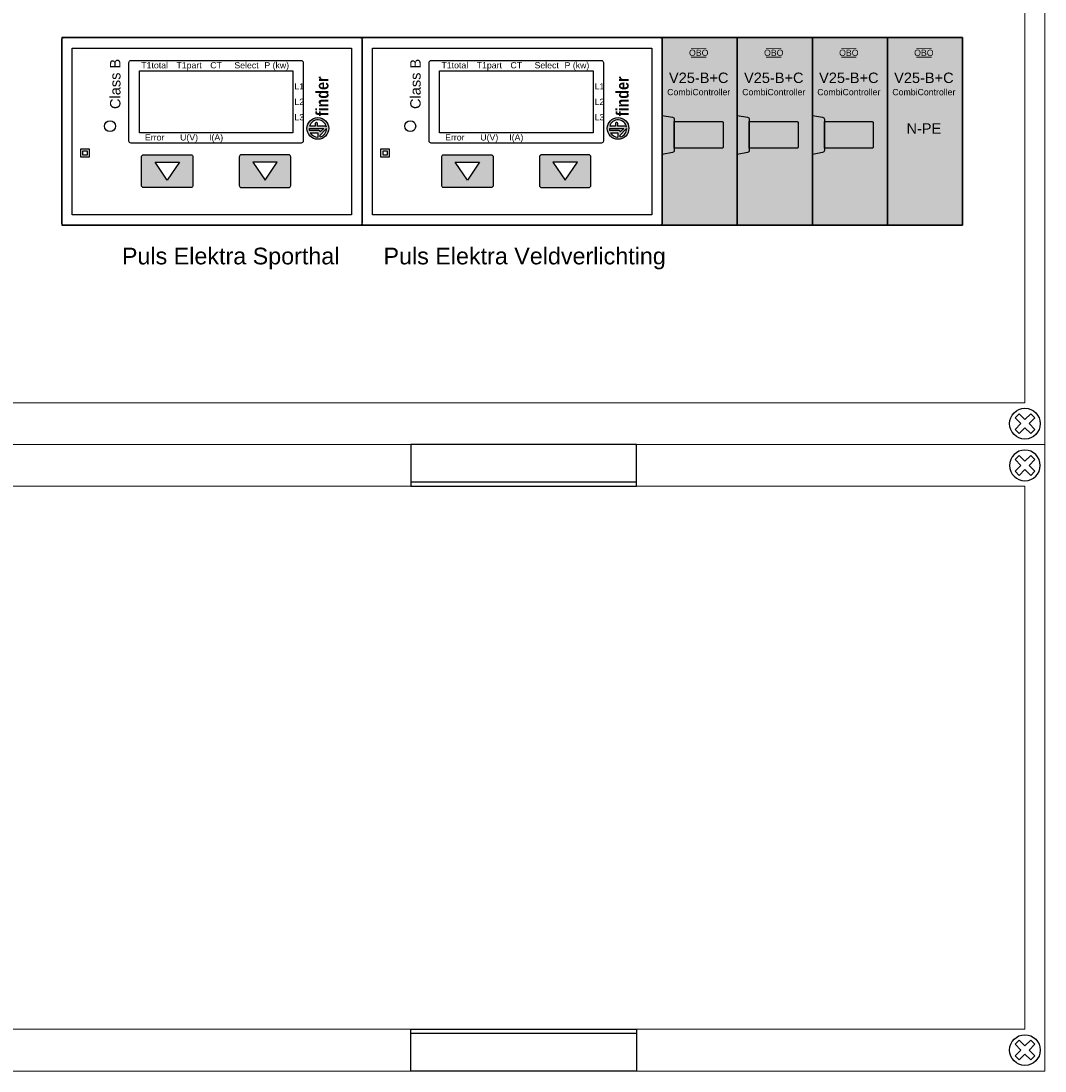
# Model space of a CAD drawing. Header units: millimetres. Extents: x -28926 to 10786, y -11879 to 29672.
# Tile 8 of 24: x -23881 to -21425, y 21875 to 24393. Entities that reach past the tile are written whole.
import ezdxf
from ezdxf.enums import TextEntityAlignment as Align

# ---------------------------------------------------------------- set-up
doc = ezdxf.new("R2010")
doc.units = ezdxf.units.MM
doc.header["$LTSCALE"] = 100
for name, color, linetype in [('BL$4----', 7, 'Continuous'), ('EL$6----', 7, 'Continuous'), ('EL6112--', 7, 'Continuous'), ('PDF_Geometry', 7, 'Continuous')]:
    doc.layers.add(name, color=color, linetype=linetype)
doc.styles.add('Arial', font='arial.ttf')
doc.styles.get("Standard").update_dxf_attribs({"font": 'arial.ttf'})

# ---------------------------------------------------------------- blocks, each defined once
blk = doc.blocks.new('schroef')
at = {"layer": 'EL6112--', "color": 0}
for p, q in [((-23.8, 13.9), (-13.9, 23.8)), ((-9.9, 0), (-23.8, 13.9)), ((0, 9.9), (-13.9, 23.8)), ((23.8, -13.9), (9.9, 0)), ((13.9, -23.8), (0, -9.9)), ((13.9, -23.8), (23.8, -13.9))]:
    blk.add_line(p, q, dxfattribs=at)
for points in [[(0, -9.9), (-13.9, -23.8), (-23.8, -13.9), (-9.9, 0)], [(0, 9.9), (13.9, 23.8), (23.8, 13.9), (9.9, 0)]]:
    blk.add_lwpolyline(points, dxfattribs=at)
blk.add_circle((0, 0), 36.8, dxfattribs=at)
blk = doc.blocks.new('*U14')
for points in [[(3479.9, -100.1), (4021.2, -100.1), (4021.2, 0), (3479.9, 0)], [(3479.9, -1402.2), (4021.2, -1402.2), (4021.2, -1502.3), (3479.9, -1502.3)]]:
    blk.add_lwpolyline(points, close=True)
for points in [[(4021.2, -90.1), (3479.9, -90.1)], [(4021.2, -1412.2), (3479.9, -1412.2)]]:
    blk.add_lwpolyline(points)
at = {"layer": 'PDF_Geometry', "lineweight": 5}
for points in [[(5000.7, 0), (0, 0), (0, -1502.3), (5000.7, -1502.3)], [(4952.6, -100.1), (51.9, -100.1), (51.9, -1402.2), (4952.6, -1402.2)]]:
    blk.add_lwpolyline(points, close=True, dxfattribs=at)
at = {"xscale": -1, "rotation": 180}
blk.add_blockref('schroef', (4952.6, -50.1), dxfattribs=at)
blk.add_blockref('schroef', (4952.6, -1452.1))
blk = doc.blocks.new('*U63')
blk.add_lwpolyline([(2642.7, -3980.9), (4802.7, -3980.9), (4802.7, -3530.9), (2642.7, -3530.9)], close=True)
at = {"layer": 'PDF_Geometry', "lineweight": 5}
blk.add_lwpolyline([(0, -4506.8), (0, 0), (5000.7, 0), (5000.7, -4506.8), (0, -4506.8)], dxfattribs=at)
blk.add_lwpolyline([(4952.6, -4406.7), (51.9, -4406.7), (51.9, -100.1), (4952.6, -100.1)], close=True, dxfattribs=at)
blk.add_blockref('schroef', (4952.6, -4456.7))
blk = doc.blocks.new('OBO C25-B+C')
at = {"layer": 'BL$4----'}
blk.add_hatch(color=162, dxfattribs=at).paths.add_polyline_path([(180, 0), (0, 0), (0, -450), (180, -450)])
blk.add_lwpolyline([(0, 0), (180, 0), (180, -450), (0, -450)], close=True, dxfattribs=at)
at = {"layer": 'BL$4----', "const_width": 2, "flags": 128}
for points in [[(69.2, -25.8), (105.8, -25.8)], [(69.2, -47), (105.8, -47)]]:
    blk.add_lwpolyline(points, dxfattribs=at)
at = {"style": 'Arial'}
for s, height, p in [('OBO', 15, (87.5, -36.4)), ('N-PE', 25, (87.5, -217.9))]:
    blk.add_text(s, height=height, dxfattribs=at).set_placement(p, align=Align.MIDDLE_CENTER)
for s, height, p in [('V25-B+C', 25, (87.5, -108.9)), ('CombiController', 15, (87.5, -138.2))]:
    blk.add_text(s, height=height, dxfattribs=at).set_placement(p, align=Align.CENTER)
blk = doc.blocks.new('OBO OSB')
h = blk.add_hatch(color=72)
h.dxf.hatch_style = 1
edge = h.paths.add_edge_path()
edge.add_line((28.8, -201.4), (143.7, -201.4))
edge.add_arc((143.7, -203.9), 2.5, 0, 90, ccw=False)
edge.add_line((146.2, -203.9), (146.2, -262.5))
edge.add_arc((143.7, -262.5), 2.5, -90, 0, ccw=False)
edge.add_line((143.7, -265), (28.8, -265))
edge.add_line((28.8, -265), (28.8, -201.4))
at = {"layer": 'BL$4----'}
blk.add_hatch(color=30, dxfattribs=at).paths.add_polyline_path([(180, 0), (0, 0), (0, -450), (180, -450)])
at = {"ltscale": 0.75}
blk.add_lwpolyline([(0, -280), (0, -186.4), (24.6, -190.7, -0.364693), (28.8, -195.6), (28.8, -270.8, -0.364693), (24.6, -275.7)], format="xyb", close=True, dxfattribs=at)
blk.add_lwpolyline([(28.8, -201.4), (143.7, -201.4, -0.414214), (146.2, -203.9), (146.2, -262.5, -0.414214), (143.7, -265), (28.8, -265)], format="xyb", close=True)
at = {"layer": 'BL$4----'}
blk.add_lwpolyline([(0, 0), (180, 0), (180, -450), (0, -450)], close=True, dxfattribs=at)
at = {"layer": 'BL$4----', "const_width": 2, "flags": 128}
for points in [[(69.2, -25.8), (105.8, -25.8)], [(69.2, -47), (105.8, -47)]]:
    blk.add_lwpolyline(points, dxfattribs=at)
at = {"style": 'Arial'}
blk.add_text('OBO', height=15, dxfattribs=at).set_placement((87.5, -36.4), align=Align.MIDDLE_CENTER)
for s, height, p in [('V25-B+C', 25, (87.5, -108.9)), ('CombiController', 15, (87.5, -138.2))]:
    blk.add_text(s, height=height, dxfattribs=at).set_placement(p, align=Align.CENTER)
blk = doc.blocks.new('finderlogo')
blk.add_circle((-34240.96, -74246.01), 1.04)
blk = doc.blocks.new('finder logo tekst')
at = {"true_color": 0x000000}
h = blk.add_hatch(color=18, dxfattribs=at)
h.dxf.hatch_style = 1
h.paths.add_polyline_path([(0, 0, 1), (2.09, 0, 1)])
h.paths.add_polyline_path([(0.64, 0.73), (0.64, 0.01), (0.21, 0.01, -0.269632)], flags=16)
h.paths.add_polyline_path([(0.85, 0.81, -0.062883), (1.05, 0.83), (1.05, -0.57), (0.73, -0.21), (0.78, -0.21), (0.82, -0.18), (0.85, -0.1)], flags=16)
h.paths.add_polyline_path([(1.27, 0.8, -0.798805), (1.19, -0.82), (1.24, -0.78), (1.26, -0.7), (1.27, 0.03), (1.51, 0.03), (1.58, 0.06), (1.61, 0.13), (1.61, 0.15), (1.61, 0.17), (1.59, 0.21), (1.56, 0.23), (1.53, 0.24), (1.51, 0.25), (1.27, 0.25)], flags=16)
h.paths.add_polyline_path([(0.93, -0.73), (1.03, -0.83), (1.05, -0.83, -0.340321), (0.24, -0.22), (0.4, -0.22)], flags=16)
for p, q in [((0.64, 0.01), (0.21, 0.01)), ((0.64, 0.73), (0.64, 0.01)), ((0.85, -0.1), (0.85, 0.81)), ((1.05, 0.83), (1.05, -0.57)), ((1.26, -0.7), (1.27, 0.03)), ((1.27, 0.25), (1.27, 0.8)), ((1.51, 0.25), (1.27, 0.25)), ((1.27, 0.03), (1.51, 0.03)), ((1.53, 0.24), (1.51, 0.25)), ((1.51, 0.03), (1.58, 0.06)), ((1.56, 0.23), (1.53, 0.24)), ((1.59, 0.21), (1.56, 0.23)), ((1.58, 0.06), (1.61, 0.13)), ((1.61, 0.17), (1.59, 0.21)), ((1.61, 0.15), (1.61, 0.17)), ((1.61, 0.13), (1.61, 0.15)), ((0.24, -0.22), (0.4, -0.22)), ((0.4, -0.22), (0.93, -0.73)), ((0.73, -0.21), (0.78, -0.21)), ((1.05, -0.57), (0.73, -0.21)), ((0.78, -0.21), (0.82, -0.18)), ((0.82, -0.18), (0.85, -0.1)), ((0.93, -0.73), (1.03, -0.83)), ((1.03, -0.83), (1.05, -0.83)), ((1.19, -0.82), (1.24, -0.78)), ((1.24, -0.78), (1.26, -0.7))]:
    blk.add_line(p, q)
for start, end in [(118.9231, 179.2828), (89.3511, 103.7439), (279.9814, 74.4535), (195.2875, 270.4656)]:
    blk.add_arc((1.04, 0), 0.831, start, end)
blk.add_blockref('finderlogo', (34242.01, 74246.01))
at = {"insert": (2.22, 0.18), "char_height": 1.2, "attachment_point": 1, "style": 'Arial'}
blk.add_mtext_dynamic_manual_height_columns('{\\fArial Narrow|b1|i0|c0|p34;finder}', width=6.9582, gutter_width=6, heights=[0], dxfattribs=at)
blk = doc.blocks.new('Finder CLASS B')
at = {"ltscale": 0.75}
h = blk.add_hatch(color=7, dxfattribs=at)
h.dxf.hatch_style = 1
h.paths.add_polyline_path([(191, -354.6, 0.414214), (196, -359.6), (309.5, -359.6, 0.414214), (314.5, -354.6), (314.5, -286, 0.414214), (309.5, -281), (196, -281, 0.414214), (191, -286)])
h.paths.add_polyline_path([(223.5, -299), (282, -299), (252.7, -341.6)], flags=16)
h = blk.add_hatch(color=7, dxfattribs=at)
h.dxf.hatch_style = 1
h.paths.add_polyline_path([(425.5, -286, -0.414214), (430.5, -281), (544, -281, -0.414214), (549, -286), (549, -354.6, -0.414214), (544, -359.6), (430.5, -359.6, -0.414214), (425.5, -354.6)])
h.paths.add_polyline_path([(516.5, -299), (458, -299), (487.3, -341.6)], flags=16)
for points in [[(5, 0), (715, 0, -0.414214), (720, -5), (720, -445, -0.414214), (715, -450), (5, -450, -0.414214), (0, -445), (0, -5, -0.414214)], [(166, -54.9), (574, -54.9, -0.414214), (579, -59.9), (579, -248.1, -0.414214), (574, -253.1), (166, -253.1, -0.414214), (161, -248.1), (161, -59.9, -0.414214)], [(196, -281), (309.5, -281, -0.414214), (314.5, -286), (314.5, -354.6, -0.414214), (309.5, -359.6), (196, -359.6, -0.414214), (191, -354.6), (191, -286, -0.414214)], [(544, -281), (430.5, -281, 0.414214), (425.5, -286), (425.5, -354.6, 0.414214), (430.5, -359.6), (544, -359.6, 0.414214), (549, -354.6), (549, -286, 0.414214)]]:
    blk.add_lwpolyline(points, format="xyb", close=True, dxfattribs=at)
for points in [[(25, -25), (695, -25), (695, -425), (25, -425)], [(186, -79.9), (554, -79.9), (554, -228.1), (186, -228.1)], [(45.4, -266.6), (65.4, -266.6), (65.4, -286.6), (45.4, -286.6)], [(50.4, -271.6), (60.4, -271.6), (60.4, -281.6), (50.4, -281.6)], [(282, -299), (252.7, -341.6), (223.5, -299)], [(458, -299), (487.3, -341.6), (516.5, -299)]]:
    blk.add_lwpolyline(points, close=True, dxfattribs=at)
blk.add_circle((115.6, -212.3), 13.1, dxfattribs=at)
at = {"xscale": 25, "yscale": 25, "zscale": 20, "rotation": 90}
blk.add_blockref('finder logo tekst', (614, -244), dxfattribs=at)
at = {"ltscale": 0.75, "insert": (115.6, -171.2), "char_height": 25, "attachment_point": 1, "rotation": 90}
blk.add_mtext_dynamic_manual_height_columns('Class B', width=145.325, gutter_width=125, heights=[0], dxfattribs=at)
at = {"ltscale": 0.75, "char_height": 15, "style": 'Arial'}
for s, width, insert, attachment_point in [('T1total', 45.635, (222.6, -58.8), 2), ('T1part', 45.635, (305.2, -58.8), 2), ('CT', 45.635, (370, -58.8), 2), ('Select', 45.635, (442.9, -58.8), 2), ('P (kw)', 86.366, (515.4, -58.8), 2), ('L1', 45.635, (557.9, -116.9), 4), ('L2', 45.635, (557.9, -154), 4), ('L3', 45.635, (557.9, -191), 4), ('Error', 45.635, (222.6, -231.7), 2), ('U(V)', 45.635, (305.2, -231.7), 2), ('I(A)', 45.635, (370, -231.7), 2)]:
    blk.add_mtext_dynamic_manual_height_columns(s, width=width, gutter_width=125, heights=[0], dxfattribs=dict(at, insert=insert, attachment_point=attachment_point))

msp = doc.modelspace()

# ---------------------------------------------------------------- block references
at = {"layer": 'EL$6----'}
for name, p in [('*U63', (-26425.5, 27883.7)), ('OBO OSB', (-22342.8, 24352.8)), ('OBO OSB', (-22162.8, 24352.8)), ('OBO OSB', (-21982.8, 24352.8)), ('OBO C25-B+C', (-21802.8, 24352.8)), ('*U14', (-26425.5, 23376.9))]:
    msp.add_blockref(name, p, dxfattribs=at)
at = {"layer": 'EL$6----', "ltscale": 0.75}
for p in [(-23782.8, 24352.8), (-23062.8, 24352.8)]:
    msp.add_blockref('Finder CLASS B', p, dxfattribs=at)

# ---------------------------------------------------------------- texts
at = {"layer": 'EL$6----', "color": 0, "style": 'Arial'}
for s, p in [('Puls Elektra Sporthal', (-23377.8, 23797)), ('Puls Elektra Veldverlichting', (-22672.8, 23797))]:
    msp.add_text(s, height=40, dxfattribs=at).set_placement(p, align=Align.BOTTOM_CENTER)

doc.saveas('drawing.dxf')
